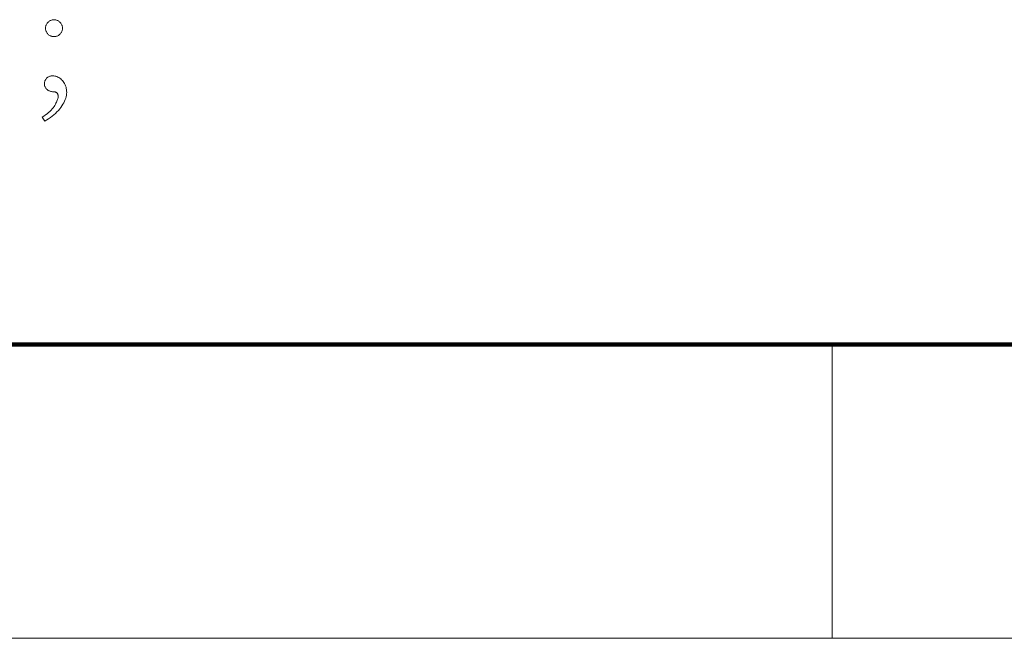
# Model space of a CAD drawing. Extents: x 0 to 1189, y 0 to 841.
# Tile 71 of 132: x 270 to 303, y 10 to 31. Entities that reach past the tile are written whole.
import ezdxf

# ---------------------------------------------------------------- set-up
doc = ezdxf.new("R2010")
doc.units = 0

msp = doc.modelspace()

# ---------------------------------------------------------------- linework, layer by layer
at = {"color": 7, "lineweight": 100}
msp.add_line((20, 20), (1169, 20), dxfattribs=at)
at = {"color": 7, "lineweight": 13, "ltscale": 0.25}
msp.add_line((297.25, 20), (297.25, 10), dxfattribs=at)
at = {"color": 7, "lineweight": 13}
msp.add_line((10, 10), (1179, 10), dxfattribs=at)
for points in [[(270.761, 31.052), (270.784, 31.051), (270.806, 31.049), (270.828, 31.044), (270.849, 31.038), (270.87, 31.03), (270.89, 31.021), (270.909, 31.009), (270.928, 30.996), (270.946, 30.981), (270.964, 30.965), (270.981, 30.947), (270.996, 30.929), (271.009, 30.91), (271.02, 30.89), (271.03, 30.87), (271.037, 30.849), (271.043, 30.827), (271.048, 30.805), (271.05, 30.782), (271.051, 30.759), (271.05, 30.736), (271.048, 30.713), (271.043, 30.691), (271.037, 30.67), (271.03, 30.65), (271.02, 30.63), (271.009, 30.611), (270.996, 30.593), (270.981, 30.575), (270.964, 30.558), (270.946, 30.543), (270.928, 30.529), (270.909, 30.517), (270.889, 30.506), (270.869, 30.497), (270.848, 30.49), (270.827, 30.484), (270.805, 30.48), (270.782, 30.477), (270.758, 30.477), (270.735, 30.477), (270.712, 30.48), (270.69, 30.484), (270.669, 30.49), (270.648, 30.498), (270.628, 30.507), (270.609, 30.518), (270.59, 30.531), (270.572, 30.545), (270.555, 30.561), (270.539, 30.578), (270.525, 30.596), (270.512, 30.615), (270.501, 30.634), (270.492, 30.653), (270.484, 30.674), (270.478, 30.695), (270.474, 30.716), (270.471, 30.739), (270.471, 30.762), (270.471, 30.785), (270.474, 30.807), (270.478, 30.829), (270.485, 30.85), (270.492, 30.871), (270.502, 30.891), (270.513, 30.91), (270.526, 30.929), (270.541, 30.947), (270.558, 30.965), (270.575, 30.981), (270.594, 30.996), (270.613, 31.009), (270.632, 31.021), (270.652, 31.03), (270.673, 31.038), (270.694, 31.044), (270.716, 31.049), (270.738, 31.051)], [(270.36, 27.732), (270.42, 27.772), (270.477, 27.812), (270.529, 27.852), (270.578, 27.892), (270.622, 27.933), (270.663, 27.973), (270.7, 28.014), (270.733, 28.054), (270.762, 28.095), (270.787, 28.135), (270.809, 28.175), (270.829, 28.212), (270.847, 28.247), (270.862, 28.28), (270.874, 28.311), (270.885, 28.339), (270.893, 28.366), (270.899, 28.39), (270.902, 28.411), (270.903, 28.431), (270.903, 28.449), (270.902, 28.466), (270.9, 28.481), (270.897, 28.496), (270.894, 28.51), (270.889, 28.522), (270.884, 28.533), (270.878, 28.543), (270.871, 28.552), (270.864, 28.56), (270.856, 28.567), (270.847, 28.574), (270.838, 28.579), (270.828, 28.584), (270.818, 28.588), (270.808, 28.591), (270.797, 28.594), (270.785, 28.596), (270.773, 28.597), (270.761, 28.597), (270.733, 28.598), (270.706, 28.6), (270.68, 28.604), (270.655, 28.61), (270.631, 28.617), (270.608, 28.626), (270.586, 28.636), (270.565, 28.648), (270.545, 28.661), (270.526, 28.676), (270.508, 28.693), (270.493, 28.709), (270.479, 28.727), (270.467, 28.744), (270.457, 28.763), (270.448, 28.782), (270.442, 28.802), (270.437, 28.822), (270.435, 28.843), (270.434, 28.864), (270.434, 28.885), (270.437, 28.906), (270.44, 28.927), (270.445, 28.947), (270.452, 28.966), (270.46, 28.985), (270.47, 29.004), (270.481, 29.022), (270.493, 29.039), (270.508, 29.057), (270.523, 29.073), (270.539, 29.087), (270.557, 29.1), (270.576, 29.111), (270.596, 29.12), (270.617, 29.128), (270.639, 29.133), (270.663, 29.138), (270.688, 29.14), (270.713, 29.141), (270.751, 29.139), (270.788, 29.135), (270.823, 29.127), (270.858, 29.115), (270.892, 29.101), (270.925, 29.083), (270.958, 29.062), (270.989, 29.038), (271.019, 29.011), (271.049, 28.98), (271.076, 28.947), (271.101, 28.912), (271.123, 28.876), (271.142, 28.839), (271.158, 28.799), (271.171, 28.758), (271.181, 28.716), (271.188, 28.672), (271.192, 28.626), (271.194, 28.579), (271.192, 28.53), (271.186, 28.481), (271.176, 28.432), (271.162, 28.382), (271.144, 28.331), (271.123, 28.279), (271.097, 28.227), (271.067, 28.174), (271.033, 28.121), (270.996, 28.067), (270.955, 28.013), (270.91, 27.961), (270.863, 27.911), (270.813, 27.861), (270.759, 27.814), (270.702, 27.768), (270.642, 27.724), (270.579, 27.681), (270.513, 27.639), (270.444, 27.6)]]:
    msp.add_lwpolyline(points, close=True, dxfattribs=at)

doc.saveas('drawing.dxf')
